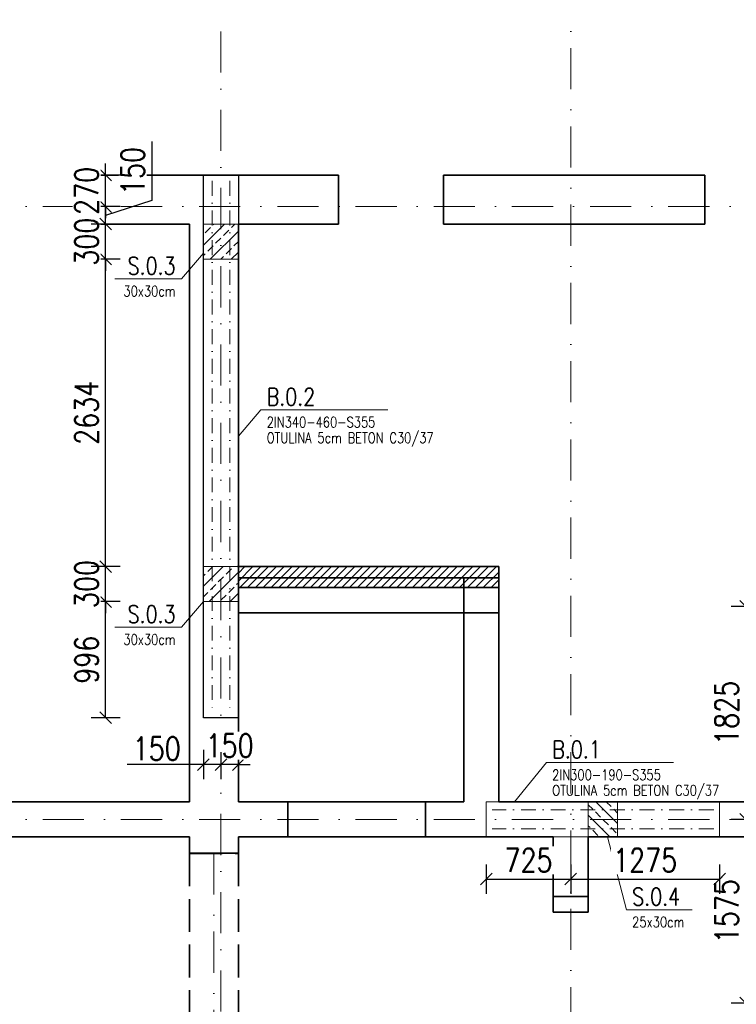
# Model space of a CAD drawing. Header units: millimetres. Extents: x -62590 to 46238, y 147773 to 522018.
# Tile 90 of 93: x 24183 to 30327, y 508548 to 516984. Entities that reach past the tile are written whole.
import ezdxf
from ezdxf.enums import TextEntityAlignment as Align

# ---------------------------------------------------------------- set-up
doc = ezdxf.new("R2010")
doc.units = ezdxf.units.MM
for name, pattern in [('DASHDOT', [25.4, 12.7, -6.35, 0, -6.35]), ('Krawędzie ukryte', [3.912222, 2.822222, -1.09]), ('Kropki i Kreski', [6.702778, 3.527778, -1.763889, 0, -1.411111])]:
    doc.linetypes.add(name, pattern=pattern)
for name, color, linetype in [('!PB_Wyburzenia', 251, 'Do wyburzenia'), ('e-cad_cienkie', 1, 'Continuous'), ('e-cad_kontur', 2, 'Continuous'), ('e-cad_opisy', 7, 'Continuous'), ('e-cad_wymiary', 1, 'Continuous'), ('e-cad_wypelnienia', 254, 'Continuous'), ('Konstrukcja - Belki', 252, 'Continuous'), ('Konstrukcja - Siatka mod', 9, 'Continuous'), ('Konstrukcja - Słupy', 7, 'Continuous'), ('Konstrukcja - Ściany nośne wew..P', 7, 'Continuous'), ('Konstrukcja - Ściany zewnętrzne', 7, 'Continuous')]:
    doc.layers.add(name, color=color, linetype=linetype)
doc.layers.add('KONSTRUKCJA', color=3, linetype='Continuous', lineweight=0)
doc.styles.add('e-cad_1', font='simplex.shx', dxfattribs={"width": 0.8})
doc.styles.get("Standard").update_dxf_attribs({"font": 'arial.ttf'})
doc.linetypes.add('Do wyburzenia', pattern='A,1.7,["/",Standard,S=1,R=10,X=-0.195,Y=-0.57],-0.5,["",Standard,S=1,R=10,X=-0.195,Y=-0.57],1.7', length=3.9)
doc.dimstyles.new('e-cad_1_100_[mm]', dxfattribs={"dimscale": 100, "dimtxt": 2, "dimasz": 1, "dimexe": 1.25, "dimexo": 0.625, "dimtad": 1, "dimdec": 0, "dimrnd": 1, "dimzin": 1, "dimtxsty": 'e-cad_1', "dimblk": 'OBLIQUE', "dimcen": 2.5, "dimclrd": 8, "dimclre": 8, "dimclrt": 1, "dimadec": 0, "dimazin": 0, "dimtfac": 1, "dimtix": 1, "dimtmove": 1, "dimatfit": 3, "dimfxl": 1.25, "dimfxlon": 1, "dimtfill": 1, "dimarcsym": 0})

# ---------------------------------------------------------------- blocks, each defined once
blk = doc.blocks.new('Rysunek_1_1 - ProBuild')
at = {"layer": 'e-cad_wypelnienia', "ltscale": 10}
h = blk.add_hatch(dxfattribs=at)
h.set_pattern_fill('ANSI31', color=256, scale=15, style=0)
h.set_pattern_definition([(45, (-22627.56, -458760.47), (-33.6759605, 33.6759605), [])])
h.paths.add_polyline_path([(11970, 9516), (14201.8, 9516), (14201.8, 9696), (11970, 9696)])
at = {"layer": '!PB_Wyburzenia', "lineweight": 35, "ltscale": 40}
blk.add_line((13575, 7380), (13575, 7680), dxfattribs=at)
at = {"layer": '!PB_Wyburzenia', "lineweight": 35, "ltscale": 40, "flags": 128}
for points in [[(14201.8, 9600), (11970, 9600)], [(11970, 9600), (11970, 9300)], [(14201.8, 9300), (14201.8, 9600)], [(11970, 9300), (14201.8, 9300)], [(13575, 7680), (12395, 7680)], [(13574.9, 7680), (12395, 7680)], [(12395, 7380), (12395, 7680)], [(12395, 7380), (13575, 7380)], [(12395, 7380), (13574.9, 7380)], [(14670, 6870), (14670, 6735)], [(14970, 6735), (14970, 6870)], [(14970, 6735), (14670, 6735)]]:
    blk.add_lwpolyline(points, dxfattribs=at)
at = {"layer": 'e-cad_kontur', "linetype": 'Continuous', "lineweight": 35, "ltscale": 100, "flags": 128}
for points in [[(14201.8, 9696), (11962.4, 9696)], [(14201.8, 9516), (14201.8, 9696)], [(11970, 9516), (14201.8, 9516)]]:
    blk.add_lwpolyline(points, dxfattribs=at)
at = {"layer": 'e-cad_kontur', "ltscale": 10}
blk.add_lwpolyline([(11970, 9516), (14201.8, 9516), (14201.8, 9696), (11970, 9696)], close=True, dxfattribs=at)
at = {"layer": 'Konstrukcja - Belki', "linetype": 'Krawędzie ukryte', "lineweight": 35, "ltscale": 100}
for p, q in [((11550, 7238.7), (11550.2, 5200.3)), ((11550, 7238.7), (11970, 7238.7)), ((11970, 7238.7), (11970.2, 5200.3))]:
    blk.add_line(p, q, dxfattribs=at)
at = {"layer": 'Konstrukcja - Belki', "linetype": 'Kropki i Kreski', "lineweight": 13, "ltscale": 100}
blk.add_line((11760, 7238.7), (11760.2, 5200.3), dxfattribs=at)
at = {"layer": 'Konstrukcja - Siatka mod', "linetype": 'Kropki i Kreski', "lineweight": 13, "ltscale": 100}
for p, q in [((11820, -150), (11820, 16814.8)), ((14820, 16819.5), (14820, -150)), ((-3114.7, 12780), (27603.8, 12780)), ((-3114.7, 7530), (27603.8, 7530))]:
    blk.add_line(p, q, dxfattribs=at)
at = {"layer": 'Konstrukcja - Słupy', "color": 252, "linetype": 'Continuous', "lineweight": 35, "ltscale": 100, "flags": 128}
for points in [[(11970, 12380), (11970, 12380), (11970, 12630), (11970, 12630)], [(11970, 9446), (11970, 9446), (11970, 9696), (11970, 9696)]]:
    blk.add_lwpolyline(points, dxfattribs=at)
at = {"layer": 'Konstrukcja - Ściany nośne wew..P', "color": 252, "linetype": 'Continuous', "lineweight": 35, "ltscale": 100}
blk.add_line((14670, 6870), (14970, 6870), dxfattribs=at)
at = {"layer": 'Konstrukcja - Ściany nośne wew..P', "color": 252, "linetype": 'Continuous', "lineweight": 35, "ltscale": 100, "flags": 128}
for points in [[(11550, 12630), (11550, 7680)], [(11970, 9696), (11970, 12380)], [(14201.8, 9600), (13901.8, 9600)], [(13901.8, 9600), (13901.8, 7680)], [(14201.8, 7680), (14201.8, 9600)], [(11970, 7680), (11970, 9446)], [(11550, 7680), (8970, 7680)], [(12395, 7680), (11970, 7680)], [(13901.8, 7680), (13575, 7680)], [(16720, 7680), (14201.8, 7680)], [(8970, 7380), (11550, 7380)], [(11550, 7380), (11550, 7240)], [(11970, 7240), (11970, 7380)], [(11970, 7380), (12395, 7380)], [(13575, 7380), (13901.8, 7380)], [(13901.8, 7380), (14201.8, 7380)], [(14201.8, 7380), (14670, 7380)], [(14670, 7380), (14670, 6870)], [(14970, 6870), (14970, 7380)], [(14970, 7380), (16720, 7380)], [(11550, 7240), (11970, 7240)]]:
    blk.add_lwpolyline(points, dxfattribs=at)
at = {"layer": 'Konstrukcja - Ściany zewnętrzne', "color": 252, "linetype": 'Continuous', "lineweight": 35, "ltscale": 100}
for p, q in [((10611.9, 12880), (10611.9, 13050)), ((12828, 12880), (12828, 13050)), ((13728, 12880), (13728, 13050)), ((15970, 12880), (15970, 13050)), ((10611.9, 12830), (10611.9, 12880)), ((10611.9, 12630), (10611.9, 12830)), ((12828, 12830), (12828, 12880)), ((12828, 12630), (12828, 12830)), ((13728, 12830), (13728, 12880)), ((13728, 12630), (13728, 12830)), ((15970, 12830), (15970, 12880)), ((15970, 12630), (15970, 12830))]:
    blk.add_line(p, q, dxfattribs=at)
at = {"layer": 'Konstrukcja - Ściany zewnętrzne', "color": 252, "linetype": 'Continuous', "lineweight": 35, "ltscale": 100, "flags": 128}
for points in [[(12828, 13050), (10611.9, 13050)], [(15970, 13050), (13728, 13050)], [(10611.9, 12630), (11550, 12630)], [(11970, 12630), (12828, 12630)], [(13728, 12630), (15970, 12630)]]:
    blk.add_lwpolyline(points, dxfattribs=at)
blk = doc.blocks.new('Opis - Stopy fundamentowe')
at = {"layer": 'e-cad_opisy', "color": 0, "ltscale": 0.04, "style": 'e-cad_1', "width": 0.8}
for tag, p, height, flags in [('SF - NAZWA', (0.5, 0.5), 3, 8), ('SF - PRZEKRÓJ', (0.5, -3), 2, 4)]:
    blk.add_attdef(tag, p, '', height=height, dxfattribs=dict(at, flags=flags))
blk = doc.blocks.new('_Oblique')
at = {"color": 0, "linetype": 'ByBlock', "lineweight": -2}
blk.add_line((-0.5, -0.5), (0.5, 0.5), dxfattribs=at)
blk = doc.blocks.new('*D425')
at = {"layer": 'Defpoints', "color": 0, "ltscale": 40}
for p in [(30588, 511957.7), (30406.7, 510132.7), (30588, 510132.7)]:
    blk.add_point(p, dxfattribs=at)
at = {"layer": 'e-cad_wymiary', "color": 8, "linetype": 'ByBlock', "lineweight": -2, "ltscale": 40}
for p, q in [((30525.5, 511957.7), (30281.7, 511957.7)), ((30406.7, 511957.7), (30406.7, 510132.7)), ((30525.5, 510132.7), (30281.7, 510132.7))]:
    blk.add_line(p, q, dxfattribs=at)
at = {"layer": 'e-cad_wymiary', "color": 8, "lineweight": -2, "ltscale": 40, "xscale": 100, "yscale": 100, "zscale": 100}
for p, rotation in [((30406.7, 511957.7), 90), ((30406.7, 510132.7), 270)]:
    blk.add_blockref('_Oblique', p, dxfattribs=dict(at, rotation=rotation))
at = {"layer": 'e-cad_wymiary', "color": 1, "ltscale": 40, "insert": (30244.2, 511045.2), "char_height": 200, "attachment_point": 5, "rotation": 90, "style": 'e-cad_1', "bg_fill": 3, "box_fill_scale": 1.1, "bg_fill_color": 257, "bg_fill_transparency": 0}
blk.add_mtext('1825', dxfattribs=at)
blk = doc.blocks.new('*D426')
at = {"layer": 'Defpoints', "color": 0, "ltscale": 40}
for p in [(30588, 510132.7), (30406.7, 508557.7), (30588, 508557.7)]:
    blk.add_point(p, dxfattribs=at)
at = {"layer": 'e-cad_wymiary', "color": 8, "linetype": 'ByBlock', "lineweight": -2, "ltscale": 40}
for p, q in [((30525.5, 510132.7), (30281.7, 510132.7)), ((30406.7, 510132.7), (30406.7, 508557.7)), ((30525.5, 508557.7), (30281.7, 508557.7))]:
    blk.add_line(p, q, dxfattribs=at)
at = {"layer": 'e-cad_wymiary', "color": 8, "lineweight": -2, "ltscale": 40, "xscale": 100, "yscale": 100, "zscale": 100}
for p, rotation in [((30406.7, 510132.7), 90), ((30406.7, 508557.7), 270)]:
    blk.add_blockref('_Oblique', p, dxfattribs=dict(at, rotation=rotation))
at = {"layer": 'e-cad_wymiary', "color": 1, "ltscale": 40, "insert": (30244.2, 509345.2), "char_height": 200, "attachment_point": 5, "rotation": 90, "style": 'e-cad_1', "bg_fill": 3, "box_fill_scale": 1.1, "bg_fill_color": 257, "bg_fill_transparency": 0}
blk.add_mtext('1575', dxfattribs=at)
blk = doc.blocks.new('*D437')
at = {"layer": 'Defpoints', "color": 0, "ltscale": 40}
for p in [(26058, 511002.7), (25908, 510602.4)]:
    blk.add_point(p, dxfattribs=at)
at = {"layer": 'e-cad_wymiary', "color": 8, "linetype": 'ByBlock', "lineweight": -2, "ltscale": 40}
for p, q in [((25908, 510709.3), (25908, 510477.4)), ((26058, 510727.4), (26058, 510477.4)), ((25908, 510602.4), (25808, 510602.4)), ((26058, 510602.4), (25908, 510602.4)), ((26058, 510602.4), (26158, 510602.4))]:
    blk.add_line(p, q, dxfattribs=at)
at = {"layer": 'e-cad_wymiary', "color": 8, "lineweight": -2, "ltscale": 40, "xscale": 100, "yscale": 100, "zscale": 100}
blk.add_blockref('_Oblique', (25908, 510602.4), dxfattribs=at)
at = {"layer": 'e-cad_wymiary', "color": 8, "lineweight": -2, "ltscale": 40, "xscale": 100, "yscale": 100, "zscale": 100, "rotation": 180}
blk.add_blockref('_Oblique', (26058, 510602.4), dxfattribs=at)
at = {"layer": 'e-cad_wymiary', "color": 1, "ltscale": 40, "insert": (25983, 510764.9), "char_height": 200, "attachment_point": 5, "style": 'e-cad_1', "bg_fill": 3, "box_fill_scale": 1.1, "bg_fill_color": 257, "bg_fill_transparency": 0}
blk.add_mtext('150', dxfattribs=at)
at = {"layer": 'Defpoints', "color": 0, "ltscale": 40}
blk.add_point((25908, 510771.8), dxfattribs=at)
blk = doc.blocks.new('*D438')
at = {"layer": 'Defpoints', "color": 0, "ltscale": 40}
for p in [(25758, 511002.7), (25908, 510771.8), (25758, 510602.4)]:
    blk.add_point(p, dxfattribs=at)
at = {"layer": 'e-cad_wymiary', "color": 8, "linetype": 'ByBlock', "lineweight": -2, "ltscale": 40}
for p, q in [((25758, 510727.4), (25758, 510477.4)), ((25908, 510709.3), (25908, 510477.4)), ((25758, 510602.4), (25105.1, 510602.4)), ((25908, 510602.4), (25758, 510602.4))]:
    blk.add_line(p, q, dxfattribs=at)
at = {"layer": 'e-cad_wymiary', "color": 8, "lineweight": -2, "ltscale": 40, "xscale": 100, "yscale": 100, "zscale": 100, "rotation": 180}
blk.add_blockref('_Oblique', (25758, 510602.4), dxfattribs=at)
at = {"layer": 'e-cad_wymiary', "color": 8, "lineweight": -2, "ltscale": 40, "xscale": 100, "yscale": 100, "zscale": 100}
blk.add_blockref('_Oblique', (25908, 510602.4), dxfattribs=at)
at = {"layer": 'e-cad_wymiary', "color": 1, "ltscale": 40, "insert": (25358.1, 510739), "char_height": 200, "attachment_point": 5, "style": 'e-cad_1', "bg_fill": 3, "box_fill_scale": 1.1, "bg_fill_color": 257, "bg_fill_transparency": 0}
blk.add_mtext('150', dxfattribs=at)
blk = doc.blocks.new('*D439')
at = {"layer": 'Defpoints', "color": 0, "ltscale": 40}
for p in [(24919.7, 511998.7), (25832, 511998.7), (25758, 511002.7)]:
    blk.add_point(p, dxfattribs=at)
at = {"layer": 'e-cad_wymiary', "color": 8, "linetype": 'ByBlock', "lineweight": -2, "ltscale": 40}
for p, q in [((25044.7, 511998.7), (24794.7, 511998.7)), ((24919.7, 511002.7), (24919.7, 511998.7)), ((25044.7, 511002.7), (24794.7, 511002.7))]:
    blk.add_line(p, q, dxfattribs=at)
at = {"layer": 'e-cad_wymiary', "color": 8, "lineweight": -2, "ltscale": 40, "xscale": 100, "yscale": 100, "zscale": 100}
for p, rotation in [((24919.7, 511998.7), 90), ((24919.7, 511002.7), 270)]:
    blk.add_blockref('_Oblique', p, dxfattribs=dict(at, rotation=rotation))
at = {"layer": 'e-cad_wymiary', "color": 1, "ltscale": 40, "insert": (24757.2, 511500.7), "char_height": 200, "attachment_point": 5, "rotation": 90, "style": 'e-cad_1', "bg_fill": 3, "box_fill_scale": 1.1, "bg_fill_color": 257, "bg_fill_transparency": 0}
blk.add_mtext('996', dxfattribs=at)
blk = doc.blocks.new('*D440')
at = {"layer": 'Defpoints', "color": 0, "ltscale": 40}
for p in [(24919.7, 512298.7), (25758.1, 512298.7), (25832, 511998.7)]:
    blk.add_point(p, dxfattribs=at)
at = {"layer": 'e-cad_wymiary', "color": 8, "linetype": 'ByBlock', "lineweight": -2, "ltscale": 40}
for p, q in [((24919.7, 512298.7), (24919.7, 512398.7)), ((25044.7, 512298.7), (24794.7, 512298.7)), ((24919.7, 511998.7), (24919.7, 512298.7)), ((25044.7, 511998.7), (24794.7, 511998.7)), ((24919.7, 511998.7), (24919.7, 511898.7))]:
    blk.add_line(p, q, dxfattribs=at)
at = {"layer": 'e-cad_wymiary', "color": 8, "lineweight": -2, "ltscale": 40, "xscale": 100, "yscale": 100, "zscale": 100}
for p, rotation in [((24919.7, 512298.7), 270), ((24919.7, 511998.7), 90)]:
    blk.add_blockref('_Oblique', p, dxfattribs=dict(at, rotation=rotation))
at = {"layer": 'e-cad_wymiary', "color": 1, "ltscale": 40, "insert": (24757.2, 512148.7), "char_height": 200, "attachment_point": 5, "rotation": 90, "style": 'e-cad_1', "bg_fill": 3, "box_fill_scale": 1.1, "bg_fill_color": 257, "bg_fill_transparency": 0}
blk.add_mtext('300', dxfattribs=at)
blk = doc.blocks.new('*D441')
at = {"layer": 'Defpoints', "color": 0, "ltscale": 40}
for p in [(24919.7, 514932.7), (25758, 514932.7), (25758.1, 512298.7)]:
    blk.add_point(p, dxfattribs=at)
at = {"layer": 'e-cad_wymiary', "color": 8, "linetype": 'ByBlock', "lineweight": -2, "ltscale": 40}
for p, q in [((25044.7, 514932.7), (24794.7, 514932.7)), ((24919.7, 512298.7), (24919.7, 514932.7)), ((25044.7, 512298.7), (24794.7, 512298.7))]:
    blk.add_line(p, q, dxfattribs=at)
at = {"layer": 'e-cad_wymiary', "color": 8, "lineweight": -2, "ltscale": 40, "xscale": 100, "yscale": 100, "zscale": 100}
for p, rotation in [((24919.7, 514932.7), 90), ((24919.7, 512298.7), 270)]:
    blk.add_blockref('_Oblique', p, dxfattribs=dict(at, rotation=rotation))
at = {"layer": 'e-cad_wymiary', "color": 1, "ltscale": 40, "insert": (24757.2, 513615.7), "char_height": 200, "attachment_point": 5, "rotation": 90, "style": 'e-cad_1', "bg_fill": 3, "box_fill_scale": 1.1, "bg_fill_color": 257, "bg_fill_transparency": 0}
blk.add_mtext('2634', dxfattribs=at)
blk = doc.blocks.new('*D442')
at = {"layer": 'Defpoints', "color": 0, "ltscale": 40}
for p in [(24919.7, 515232.7), (25758, 515232.7), (25758, 514932.7)]:
    blk.add_point(p, dxfattribs=at)
at = {"layer": 'e-cad_wymiary', "color": 8, "linetype": 'ByBlock', "lineweight": -2, "ltscale": 40}
for p, q in [((24919.7, 515232.7), (24919.7, 515332.7)), ((25044.7, 515232.7), (24794.7, 515232.7)), ((24919.7, 514932.7), (24919.7, 515232.7)), ((25044.7, 514932.7), (24794.7, 514932.7)), ((24919.7, 514932.7), (24919.7, 514832.7))]:
    blk.add_line(p, q, dxfattribs=at)
at = {"layer": 'e-cad_wymiary', "color": 8, "lineweight": -2, "ltscale": 40, "xscale": 100, "yscale": 100, "zscale": 100}
for p, rotation in [((24919.7, 515232.7), 270), ((24919.7, 514932.7), 90)]:
    blk.add_blockref('_Oblique', p, dxfattribs=dict(at, rotation=rotation))
at = {"layer": 'e-cad_wymiary', "color": 1, "ltscale": 40, "insert": (24757.2, 515082.7), "char_height": 200, "attachment_point": 5, "rotation": 90, "style": 'e-cad_1', "bg_fill": 3, "box_fill_scale": 1.1, "bg_fill_color": 257, "bg_fill_transparency": 0}
blk.add_mtext('300', dxfattribs=at)
blk = doc.blocks.new('*D443')
at = {"layer": 'Defpoints', "color": 0, "ltscale": 40}
for p in [(24919.7, 515382.7), (25450.6, 515382.7), (25758, 515232.7)]:
    blk.add_point(p, dxfattribs=at)
at = {"layer": 'e-cad_wymiary', "color": 8, "linetype": 'ByBlock', "lineweight": -2, "ltscale": 40}
for p, q in [((25314.9, 515941.3), (25314.9, 515435.4)), ((25314.9, 515435.4), (24919.7, 515307.7)), ((25044.7, 515382.7), (24794.7, 515382.7)), ((24919.7, 515232.7), (24919.7, 515382.7)), ((25044.7, 515232.7), (24794.7, 515232.7))]:
    blk.add_line(p, q, dxfattribs=at)
at = {"layer": 'e-cad_wymiary', "color": 8, "lineweight": -2, "ltscale": 40, "xscale": 100, "yscale": 100, "zscale": 100}
for p, rotation in [((24919.7, 515382.7), 90), ((24919.7, 515232.7), 270)]:
    blk.add_blockref('_Oblique', p, dxfattribs=dict(at, rotation=rotation))
at = {"layer": 'e-cad_wymiary', "color": 1, "ltscale": 40, "insert": (25152.4, 515688.3), "char_height": 200, "attachment_point": 5, "rotation": 90, "style": 'e-cad_1', "bg_fill": 3, "box_fill_scale": 1.1, "bg_fill_color": 257, "bg_fill_transparency": 0}
blk.add_mtext('150', dxfattribs=at)
blk = doc.blocks.new('*D444')
at = {"layer": 'Defpoints', "color": 0, "ltscale": 40}
for p in [(24919.7, 515652.7), (25758, 515652.7), (25450.6, 515382.7)]:
    blk.add_point(p, dxfattribs=at)
at = {"layer": 'e-cad_wymiary', "color": 8, "linetype": 'ByBlock', "lineweight": -2, "ltscale": 40}
for p, q in [((24919.7, 515652.7), (24919.7, 515752.7)), ((25044.7, 515652.7), (24794.7, 515652.7)), ((24919.7, 515382.7), (24919.7, 515652.7)), ((25044.7, 515382.7), (24794.7, 515382.7)), ((24919.7, 515382.7), (24919.7, 515282.7))]:
    blk.add_line(p, q, dxfattribs=at)
at = {"layer": 'e-cad_wymiary', "color": 8, "lineweight": -2, "ltscale": 40, "xscale": 100, "yscale": 100, "zscale": 100}
for p, rotation in [((24919.7, 515652.7), 270), ((24919.7, 515382.7), 90)]:
    blk.add_blockref('_Oblique', p, dxfattribs=dict(at, rotation=rotation))
at = {"layer": 'e-cad_wymiary', "color": 1, "ltscale": 40, "insert": (24757.2, 515517.7), "char_height": 200, "attachment_point": 5, "rotation": 90, "style": 'e-cad_1', "bg_fill": 3, "box_fill_scale": 1.1, "bg_fill_color": 257, "bg_fill_transparency": 0}
blk.add_mtext('270', dxfattribs=at)
blk = doc.blocks.new('*D445')
at = {"layer": 'Defpoints', "color": 0, "ltscale": 40}
for p in [(28183, 509982.7), (28908, 509982.7), (28908, 509620.3)]:
    blk.add_point(p, dxfattribs=at)
at = {"layer": 'e-cad_wymiary', "color": 8, "linetype": 'ByBlock', "lineweight": -2, "ltscale": 40}
for p, q in [((28183, 509745.3), (28183, 509495.3)), ((28908, 509745.3), (28908, 509495.3)), ((28183, 509620.3), (28908, 509620.3))]:
    blk.add_line(p, q, dxfattribs=at)
at = {"layer": 'e-cad_wymiary', "color": 8, "lineweight": -2, "ltscale": 40, "xscale": 100, "yscale": 100, "zscale": 100, "rotation": 180}
blk.add_blockref('_Oblique', (28183, 509620.3), dxfattribs=at)
at = {"layer": 'e-cad_wymiary', "color": 8, "lineweight": -2, "ltscale": 40, "xscale": 100, "yscale": 100, "zscale": 100}
blk.add_blockref('_Oblique', (28908, 509620.3), dxfattribs=at)
at = {"layer": 'e-cad_wymiary', "color": 1, "ltscale": 40, "insert": (28545.5, 509782.8), "char_height": 200, "attachment_point": 5, "style": 'e-cad_1', "bg_fill": 3, "box_fill_scale": 1.1, "bg_fill_color": 257, "bg_fill_transparency": 0}
blk.add_mtext('725', dxfattribs=at)
blk = doc.blocks.new('*D446')
at = {"layer": 'Defpoints', "color": 0, "ltscale": 40}
for p in [(28908, 509982.7), (30183, 509982.7), (30183, 509620.3)]:
    blk.add_point(p, dxfattribs=at)
at = {"layer": 'e-cad_wymiary', "color": 8, "linetype": 'ByBlock', "lineweight": -2, "ltscale": 40}
for p, q in [((28908, 509745.3), (28908, 509495.3)), ((30183, 509745.3), (30183, 509495.3)), ((28908, 509620.3), (30183, 509620.3))]:
    blk.add_line(p, q, dxfattribs=at)
at = {"layer": 'e-cad_wymiary', "color": 8, "lineweight": -2, "ltscale": 40, "xscale": 100, "yscale": 100, "zscale": 100, "rotation": 180}
blk.add_blockref('_Oblique', (28908, 509620.3), dxfattribs=at)
at = {"layer": 'e-cad_wymiary', "color": 8, "lineweight": -2, "ltscale": 40, "xscale": 100, "yscale": 100, "zscale": 100}
blk.add_blockref('_Oblique', (30183, 509620.3), dxfattribs=at)
at = {"layer": 'e-cad_wymiary', "color": 1, "ltscale": 40, "insert": (29545.5, 509782.8), "char_height": 200, "attachment_point": 5, "style": 'e-cad_1', "bg_fill": 3, "box_fill_scale": 1.1, "bg_fill_color": 257, "bg_fill_transparency": 0}
blk.add_mtext('1275', dxfattribs=at)

msp = doc.modelspace()

# ---------------------------------------------------------------- hatches: boundary and pattern name
at = {"layer": 'e-cad_wypelnienia', "linetype": 'Continuous', "lineweight": 0}
h = msp.add_hatch(dxfattribs=at)
h.set_pattern_fill('ANSI33', color=256, scale=20)
h.set_pattern_definition([(45, (0, 32200), (-89.80256, 89.80256), []), (45, (89.8, 32200), (-89.80256, 89.80256), [63.5, -31.75])])
h.paths.add_polyline_path([(25758, 514932.7), (25758, 515232.7), (26058, 515232.7), (26058, 514932.7)])
h = msp.add_hatch(dxfattribs=at)
h.set_pattern_fill('ANSI33', color=256, scale=20)
h.set_pattern_definition([(45, (0.04, 32149.96), (-89.80256, 89.80256), []), (45, (89.84, 32149.96), (-89.80256, 89.80256), [63.5, -31.75])])
h.paths.add_polyline_path([(25758.1, 512298.7), (25758.1, 511998.7), (26058.1, 511998.7), (26058.1, 512298.7)])
h = msp.add_hatch(dxfattribs=at)
h.set_pattern_fill('ANSI33', color=256, scale=20, angle=90)
h.set_pattern_definition([(135, (0, 32200), (-89.80256, -89.80256), []), (135, (0, 32289.8), (-89.80256, -89.80256), [63.5, -31.75])])
h.paths.add_polyline_path([(29058, 510282.7), (29058, 509982.7), (29308, 509982.7), (29308, 510282.7)])

# ---------------------------------------------------------------- linework, layer by layer
at = {"layer": 'e-cad_cienkie', "linetype": 'ByBlock', "ltscale": 40}
msp.add_lwpolyline([(25758, 515652.7), (26058, 515652.7), (26058, 511002.7), (25758, 511002.7)], close=True, dxfattribs=at)
at = {"layer": 'e-cad_cienkie', "lineweight": 18}
for points in [[(24999.8, 514763.2), (25569.7, 514763.2), (25758, 514982.7)], [(27339.2, 513640.6), (26250.5, 513640.6), (26058, 513415.7)], [(24999.8, 511779.1), (25569.7, 511779.1), (25758.1, 511998.7)], [(29787.2, 510619.5), (28698.5, 510619.5), (28425.1, 510282.7)], [(29948.2, 509358.5), (29384.2, 509358.5), (29223.6, 509982.7)]]:
    msp.add_lwpolyline(points, dxfattribs=at)
at = {"layer": 'KONSTRUKCJA', "linetype": 'DASHDOT', "lineweight": 0, "ltscale": 10}
for p, q in [((25832, 515602.7), (25832, 511052.7)), ((25984, 515602.7), (25984, 511052.7)), ((30133, 510213.9), (28233, 510213.9)), ((30133, 510050.9), (28233, 510050.9))]:
    msp.add_line(p, q, dxfattribs=at)
at = {"layer": 'KONSTRUKCJA', "color": 2, "linetype": 'Continuous', "lineweight": 0}
for points in [[(25758, 514932.7), (26058, 514932.7), (26058, 515232.7), (25758, 515232.7)], [(25758.1, 511998.7), (26058.1, 511998.7), (26058.1, 512298.7), (25758.1, 512298.7)], [(28183, 509982.7), (30183, 509982.7), (30183, 510282.7), (28183, 510282.7)], [(29308, 509982.7), (29308, 510282.7), (29058, 510282.7), (29058, 509982.7)]]:
    msp.add_lwpolyline(points, close=True, dxfattribs=at)

# ---------------------------------------------------------------- block references
at = {"layer": 'e-cad_cienkie', "ltscale": 10}
msp.add_blockref('Rysunek_1_1 - ProBuild', (14088, 502602.7), dxfattribs=at)
at = {"layer": 'e-cad_wymiary', "ltscale": 40}
ref = msp.add_blockref('Opis - Stopy fundamentowe', (25569.7, 514763.2), dxfattribs=dict(at, xscale=-50, yscale=50, zscale=50, rotation=359.9999999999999))
ref.add_attrib('SF - NAZWA', 'S.0.3', dxfattribs={"layer": 'e-cad_opisy', "ltscale": 40, "height": 150, "style": 'e-cad_1', "width": 0.8, "flags": 8}).set_placement((25519.7, 514799.9), align=Align.RIGHT)
ref.add_attrib('SF - PRZEKRÓJ', '30x30cm', dxfattribs={"layer": 'e-cad_opisy', "ltscale": 40, "height": 90, "style": 'e-cad_1', "width": 0.8, "flags": 4}).set_placement((25519.7, 514613.2), align=Align.RIGHT)
ref = msp.add_blockref('Opis - Stopy fundamentowe', (26250.5, 513640.6), dxfattribs=dict(at, xscale=-50, yscale=50, zscale=50))
ref.add_attrib('SF - NAZWA', 'B.0.2', (26300.5, 513677.3), dxfattribs={"layer": 'e-cad_opisy', "ltscale": 40, "height": 150, "style": 'e-cad_1', "width": 0.8, "flags": 8})
ref.add_attrib('SF - PRZEKRÓJ', '2IN340-460-S355', (26300.5, 513490.6), dxfattribs={"layer": 'e-cad_opisy', "ltscale": 40, "height": 90, "style": 'e-cad_1', "width": 0.8, "flags": 4})
ref = msp.add_blockref('Opis - Stopy fundamentowe', (26250.5, 513507), dxfattribs=dict(at, xscale=-50, yscale=50, zscale=50))
ref.add_attrib('SF - PRZEKRÓJ', 'OTULINA 5cm BETON C30/37', (26300.5, 513357), dxfattribs={"layer": 'e-cad_opisy', "ltscale": 40, "height": 90, "style": 'e-cad_1', "width": 0.8, "flags": 4})
ref = msp.add_blockref('Opis - Stopy fundamentowe', (25569.7, 511779.1), dxfattribs=dict(at, xscale=-50, yscale=50, zscale=50, rotation=359.9999999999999))
ref.add_attrib('SF - NAZWA', 'S.0.3', dxfattribs={"layer": 'e-cad_opisy', "ltscale": 40, "height": 150, "style": 'e-cad_1', "width": 0.8, "flags": 8}).set_placement((25519.7, 511815.8), align=Align.RIGHT)
ref.add_attrib('SF - PRZEKRÓJ', '30x30cm', dxfattribs={"layer": 'e-cad_opisy', "ltscale": 40, "height": 90, "style": 'e-cad_1', "width": 0.8, "flags": 4}).set_placement((25519.7, 511629.1), align=Align.RIGHT)
ref = msp.add_blockref('Opis - Stopy fundamentowe', (28698.5, 510619.5), dxfattribs=dict(at, xscale=-50, yscale=50, zscale=50))
ref.add_attrib('SF - NAZWA', 'B.0.1', (28748.5, 510656.2), dxfattribs={"layer": 'e-cad_opisy', "ltscale": 40, "height": 150, "style": 'e-cad_1', "width": 0.8, "flags": 8})
ref.add_attrib('SF - PRZEKRÓJ', '2IN300-190-S355', (28748.5, 510469.5), dxfattribs={"layer": 'e-cad_opisy', "ltscale": 40, "height": 90, "style": 'e-cad_1', "width": 0.8, "flags": 4})
ref = msp.add_blockref('Opis - Stopy fundamentowe', (28698.5, 510485.9), dxfattribs=dict(at, xscale=-50, yscale=50, zscale=50))
ref.add_attrib('SF - PRZEKRÓJ', 'OTULINA 5cm BETON C30/37', (28748.5, 510335.9), dxfattribs={"layer": 'e-cad_opisy', "ltscale": 40, "height": 90, "style": 'e-cad_1', "width": 0.8, "flags": 4})
ref = msp.add_blockref('Opis - Stopy fundamentowe', (29384.2, 509358.5), dxfattribs=dict(at, xscale=-50, yscale=50, zscale=50))
ref.add_attrib('SF - NAZWA', 'S.0.4', (29434.2, 509395.2), dxfattribs={"layer": 'e-cad_opisy', "ltscale": 40, "height": 150, "style": 'e-cad_1', "width": 0.8, "flags": 8})
ref.add_attrib('SF - PRZEKRÓJ', '25x30cm', (29434.2, 509208.5), dxfattribs={"layer": 'e-cad_opisy', "ltscale": 40, "height": 90, "style": 'e-cad_1', "width": 0.8, "flags": 4})

# ---------------------------------------------------------------- next in the draw order: dimensions: what is measured, and where the dimension line sits
at = {"layer": 'e-cad_wymiary', "linetype": 'ByBlock', "ltscale": 40}
dim = msp.add_linear_dim(base=(30406.7, 510132.7), p1=(30588, 511957.7), p2=(30588, 510132.7), angle=90, dimstyle='e-cad_1_100_[mm]', dxfattribs=at)
dim.commit()
dim.dimension.update_dxf_attribs({"geometry": '*D425', "text_midpoint": (30244.2, 511045.2)})
for base, p1, p2, picture, middle in [((25908, 510602.4), (26058, 511002.7), (25908, 510771.8), '*D437', (25983, 510764.9)), ((28908, 509620.3), (28183, 509982.7), (28908, 509982.7), '*D445', (28545.5, 509782.8))]:
    dim = msp.add_linear_dim(base=base, p1=p1, p2=p2, dimstyle='e-cad_1_100_[mm]', dxfattribs=at)
    dim.commit()
    dim.dimension.update_dxf_attribs({"geometry": picture, "text_midpoint": middle})

# ---------------------------------------------------------------- next in the draw order: dimensions: what is measured, and where the dimension line sits
dim = msp.add_linear_dim(base=(25758, 510602.4), p1=(25908, 510771.8), p2=(25758, 511002.7), dimstyle='e-cad_1_100_[mm]', dxfattribs=at)
dim.commit()
dim.dimension.update_dxf_attribs({"geometry": '*D438', "text_midpoint": (25358.1, 510589.4), "dimtype": 160})
dim = msp.add_linear_dim(base=(30406.7, 508557.7), p1=(30588, 510132.7), p2=(30588, 508557.7), angle=90, dimstyle='e-cad_1_100_[mm]', dxfattribs=at)
dim.commit()
dim.dimension.update_dxf_attribs({"geometry": '*D426', "text_midpoint": (30244.2, 509345.2)})

# ---------------------------------------------------------------- next in the draw order: dimensions: what is measured, and where the dimension line sits
dim = msp.add_linear_dim(base=(24919.7, 511998.7), p1=(25758, 511002.7), p2=(25832, 511998.7), angle=90, dimstyle='e-cad_1_100_[mm]', dxfattribs=at)
dim.commit()
dim.dimension.update_dxf_attribs({"geometry": '*D439', "text_midpoint": (24757.2, 511500.7)})
dim = msp.add_linear_dim(base=(30183, 509620.3), p1=(28908, 509982.7), p2=(30183, 509982.7), dimstyle='e-cad_1_100_[mm]', dxfattribs=at)
dim.commit()
dim.dimension.update_dxf_attribs({"geometry": '*D446', "text_midpoint": (29545.5, 509782.8)})

# ---------------------------------------------------------------- next in the draw order: dimensions: what is measured, and where the dimension line sits
dim = msp.add_linear_dim(base=(24919.7, 512298.7), p1=(25832, 511998.7), p2=(25758.1, 512298.7), angle=90, dimstyle='e-cad_1_100_[mm]', dxfattribs=at)
dim.commit()
dim.dimension.update_dxf_attribs({"geometry": '*D440', "text_midpoint": (24757.2, 512148.7)})

# ---------------------------------------------------------------- next in the draw order: dimensions: what is measured, and where the dimension line sits
dim = msp.add_linear_dim(base=(24919.7, 514932.7), p1=(25758.1, 512298.7), p2=(25758, 514932.7), angle=90, dimstyle='e-cad_1_100_[mm]', dxfattribs=at)
dim.commit()
dim.dimension.update_dxf_attribs({"geometry": '*D441', "text_midpoint": (24757.2, 513615.7)})

# ---------------------------------------------------------------- next in the draw order: dimensions: what is measured, and where the dimension line sits
dim = msp.add_linear_dim(base=(24919.7, 515232.7), p1=(25758, 514932.7), p2=(25758, 515232.7), angle=90, dimstyle='e-cad_1_100_[mm]', dxfattribs=at)
dim.commit()
dim.dimension.update_dxf_attribs({"geometry": '*D442', "text_midpoint": (24757.2, 515082.7)})

# ---------------------------------------------------------------- next in the draw order: dimensions: what is measured, and where the dimension line sits
dim = msp.add_linear_dim(base=(24919.7, 515382.7), p1=(25758, 515232.7), p2=(25450.6, 515382.7), angle=90, dimstyle='e-cad_1_100_[mm]', dxfattribs=at)
dim.commit()
dim.dimension.update_dxf_attribs({"geometry": '*D443', "text_midpoint": (25314.9, 515497.9), "dimtype": 160})

# ---------------------------------------------------------------- next in the draw order: dimensions: what is measured, and where the dimension line sits
dim = msp.add_linear_dim(base=(24919.7, 515652.7), p1=(25450.6, 515382.7), p2=(25758, 515652.7), angle=90, dimstyle='e-cad_1_100_[mm]', dxfattribs=at)
dim.commit()
dim.dimension.update_dxf_attribs({"geometry": '*D444', "text_midpoint": (24757.2, 515517.7)})

doc.saveas('drawing.dxf')
